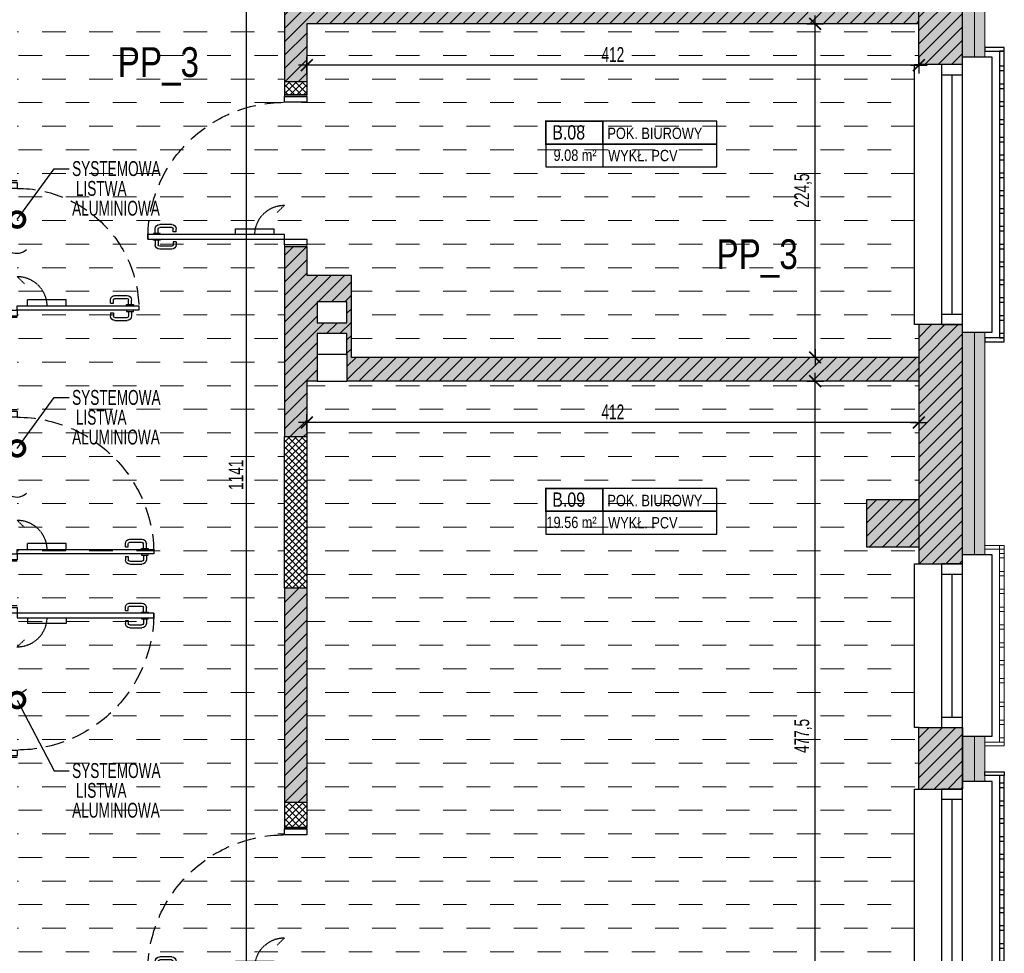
# Model space of a CAD drawing. Header units: millimetres. Extents: x 99331 to 130831, y -7610 to 25890.
# Tile 73 of 101: x 127709 to 128371, y 11987 to 12616. Entities that reach past the tile are written whole.
import ezdxf
from ezdxf import colors
from ezdxf.entities.mleader import LeaderData, LeaderLine
from ezdxf.enums import TextEntityAlignment as Align
from ezdxf.math import Vec2, Vec3

# ---------------------------------------------------------------- set-up
doc = ezdxf.new("R2010")
doc.units = ezdxf.units.MM
doc.linetypes.add('DASHED', pattern=[0.75, 0.5, -0.25])
doc.layers.get('DEFPOINTS').update_dxf_attribs({"lineweight": 9})
for name, color, linetype in [('_HSA_HATCH_WYPEŁNIENIA_PRZEGRÓD', 205, 'Continuous'), ('_HSA_OPIS', 43, 'Continuous'), ('_HSA_STOLARKA_WEWNĘTRZNA', 132, 'Continuous'), ('_HSA_STOLARKA_ZEWNĘTRZNA', 132, 'Continuous'), ('_HSA_WIDOKOWE', 1, 'Continuous'), ('_HSA_WIDOKOWE_CIENKIE', 8, 'Continuous'), ('_HSA_WYM_50', 141, 'Continuous'), ('_HSA_ŚCIANY_DZIAŁOWE', 6, 'Continuous'), ('_HSA_ŚCIANY_KONSTRUKCYJNE', 3, 'Continuous'), ('_HSA_ŚCIANY_MUROWANE', 4, 'Continuous')]:
    doc.layers.add(name, color=color, linetype=linetype)
for name, color, linetype, lineweight in [('_HSA_IZOLACJA_TERMICZNA', 2, 'Continuous', 5), ('_HSA_POSADZKI', 145, 'Continuous', 5), ('_HSA_POSADZKI_OPIS', 43, 'Continuous', 5), ('A- stolarka', 221, 'Continuous', 20), ('A_CIENKIE', 252, 'Continuous', 18)]:
    doc.layers.add(name, color=color, linetype=linetype, lineweight=lineweight)
doc.styles.add('Arial', font='Arial.ttf')
doc.styles.add('ARIAL_100', font='Arial.ttf', dxfattribs={"width": 0.8, "height": 20})
doc.styles.add('ARIAL_50', font='Arial Narrow.ttf', dxfattribs={"width": 0.8, "height": 10})
doc.linetypes.add('BATTING', pattern='A,0.00254,-2.54,[134,ltypeshp.shx,S=2.54,R=0,X=-2.54,Y=0],-5.08,[134,ltypeshp.shx,S=2.54,R=180,X=2.54,Y=0],-2.54', length=10.16254)
doc.dimstyles.new('WYM_WEWN_50', dxfattribs={"dimscale": 0.7, "dimtxt": 10, "dimasz": 2, "dimexe": 10, "dimexo": 0, "dimgap": 3, "dimtad": 1, "dimdec": 1, "dimrnd": 1e-05, "dimtxsty": 'ARIAL_50', "dimblk": 'Wym-03', "dimcen": 0, "dimdle": 10, "dimse1": 1, "dimse2": 1, "dimclrt": 256, "dimazin": 2, "dimtfac": 1, "dimtdec": 1, "dimtix": 1, "dimtmove": 2, "dimatfit": 0, "dimfxl": 1, "dimtolj": 1, "dimtzin": 0, "dimarcsym": 0})
pattern_1 = [(45, (40000, -8500), (-4.49012806, 4.49012806), [])]

# ---------------------------------------------------------------- blocks, each defined once
blk = doc.blocks.new('*U7')
blk.add_line((1, 0.4), (1, -0.4))
at = {"const_width": 0.03}
blk.add_lwpolyline([(0, 0), (1, 0), (1, 0.4), (0, 0.4)], close=True, dxfattribs=at)
for points in [[(1, 0), (3, 0), (3, 0.4), (1, 0.4)], [(0, -0.4), (3, -0.4), (3, 0), (0, 0)]]:
    blk.add_lwpolyline(points, close=True)
at = {"style": 'Arial', "width": 0.8}
blk.add_attdef('NR', text='', height=0.25, dxfattribs=at).set_placement((0.4, 0.08), align=Align.CENTER)
for tag, p in [('NAZWA', (1.079, 0.089)), ('0000', (0.03, -0.291)), ('WYK', (1.092, -0.301))]:
    blk.add_attdef(tag, p, '', height=0.2, dxfattribs=at)
blk = doc.blocks.new('*U46')
at = {"linetype": 'ByBlock', "ltscale": 10}
for p, q in [((0, 14), (175, 14)), ((0, 0), (0, 14)), ((7, 0), (7, 14)), ((168, 14), (168, 0)), ((175, 14), (175, 0)), ((7, 7), (168, 7)), ((0, 0), (175, 0))]:
    blk.add_line(p, q, dxfattribs=at)
blk = doc.blocks.new('*U47')
at = {"linetype": 'ByBlock', "ltscale": 10}
for p, q in [((0, 14), (110, 14)), ((0, 0), (0, 14)), ((7, 0), (7, 14)), ((103, 14), (103, 0)), ((110, 14), (110, 0)), ((7, 7), (103, 7)), ((0, 0), (110, 0))]:
    blk.add_line(p, q, dxfattribs=at)
blk = doc.blocks.new('A$Ccbc24da0')
at = {"layer": 'A_CIENKIE', "color": 0}
for points in [[(-5, 3.84), (8.11, 3.84), (8.11, 6.32), (-5, 6.32)], [(4.9, -1.99), (8.11, -1.99), (8.11, 0.93), (4.9, 0.93)], [(4.9, -13.99), (8.11, -13.99), (8.11, -11.07), (4.9, -11.07)], [(4.9, -25.99), (8.11, -25.99), (8.11, -23.07), (4.9, -23.07)], [(4.9, -37.99), (8.11, -37.99), (8.11, -35.07), (4.9, -35.07)], [(4.9, -49.99), (8.11, -49.99), (8.11, -47.07), (4.9, -47.07)], [(4.9, -61.99), (8.11, -61.99), (8.11, -59.07), (4.9, -59.07)], [(4.9, -73.99), (8.11, -73.99), (8.11, -71.07), (4.9, -71.07)], [(4.9, -85.99), (8.11, -85.99), (8.11, -83.07), (4.9, -83.07)], [(4.9, -101.99), (8.11, -101.99), (8.11, -99.07), (4.9, -99.07)], [(4.9, -113.99), (8.11, -113.99), (8.11, -111.07), (4.9, -111.07)], [(4.9, -125.99), (8.11, -125.99), (8.11, -123.07), (4.9, -123.07)], [(-5, -128.47), (8.11, -128.47), (8.11, -125.99), (-5, -125.99)]]:
    blk.add_lwpolyline(points, close=True, dxfattribs=at)
blk.add_lwpolyline([(4.9, 6.32), (4.9, -125.99), (8.11, -125.99), (8.11, 6.32)], dxfattribs=at)
blk = doc.blocks.new('kr')
for points in [[(7192.02, 8737), (7205.13, 8737), (7205.13, 8739.48), (7192.02, 8739.48)], [(7205.13, 8737), (7201.92, 8737), (7201.92, 8544.02), (7205.13, 8544.02)], [(7201.92, 8724.02), (7205.13, 8724.02), (7205.13, 8726.94), (7201.92, 8726.94)], [(7201.92, 8712.02), (7205.13, 8712.02), (7205.13, 8714.94), (7201.92, 8714.94)], [(7201.92, 8700.02), (7205.13, 8700.02), (7205.13, 8702.94), (7201.92, 8702.94)], [(7201.92, 8688.02), (7205.13, 8688.02), (7205.13, 8690.94), (7201.92, 8690.94)], [(7201.92, 8676.02), (7205.13, 8676.02), (7205.13, 8678.94), (7201.92, 8678.94)], [(7201.92, 8664.02), (7205.13, 8664.02), (7205.13, 8666.94), (7201.92, 8666.94)], [(7201.92, 8652.02), (7205.13, 8652.02), (7205.13, 8654.94), (7201.92, 8654.94)], [(7201.92, 8640.02), (7205.13, 8640.02), (7205.13, 8642.94), (7201.92, 8642.94)], [(7201.92, 8628.02), (7205.13, 8628.02), (7205.13, 8630.94), (7201.92, 8630.94)], [(7201.92, 8616.02), (7205.13, 8616.02), (7205.13, 8618.94), (7201.92, 8618.94)], [(7201.92, 8604.02), (7205.13, 8604.02), (7205.13, 8606.94), (7201.92, 8606.94)], [(7201.92, 8592.02), (7205.13, 8592.02), (7205.13, 8594.94), (7201.92, 8594.94)], [(7201.92, 8580.02), (7205.13, 8580.02), (7205.13, 8582.94), (7201.92, 8582.94)], [(7201.92, 8568.02), (7205.13, 8568.02), (7205.13, 8570.94), (7201.92, 8570.94)], [(7201.92, 8556.02), (7205.13, 8556.02), (7205.13, 8558.94), (7201.92, 8558.94)], [(7192.02, 8541.54), (7205.13, 8541.54), (7205.13, 8544.02), (7192.02, 8544.02)], [(7201.92, 8544.02), (7205.13, 8544.02), (7205.13, 8546.94), (7201.92, 8546.94)]]:
    blk.add_lwpolyline(points, close=True)
blk = doc.blocks.new('A$Cbb3937aa')
for points in [[(0, 197.94), (13.11, 197.94), (13.11, 195.46), (0, 195.46)], [(13.11, 195.46), (9.9, 195.46), (9.9, 2.48), (13.11, 2.48)], [(9.9, 187.44), (13.11, 187.44), (13.11, 190.37), (9.9, 190.37)], [(9.9, 175.44), (13.11, 175.44), (13.11, 178.37), (9.9, 178.37)], [(9.9, 163.44), (13.11, 163.44), (13.11, 166.37), (9.9, 166.37)], [(9.9, 151.44), (13.11, 151.44), (13.11, 154.37), (9.9, 154.37)], [(9.9, 139.44), (13.11, 139.44), (13.11, 142.37), (9.9, 142.37)], [(9.9, 127.44), (13.11, 127.44), (13.11, 130.37), (9.9, 130.37)], [(9.9, 115.44), (13.11, 115.44), (13.11, 118.37), (9.9, 118.37)], [(9.9, 103.44), (13.11, 103.44), (13.11, 106.37), (9.9, 106.37)], [(9.9, 91.44), (13.11, 91.44), (13.11, 94.37), (9.9, 94.37)], [(9.9, 79.44), (13.11, 79.44), (13.11, 82.37), (9.9, 82.37)], [(9.9, 67.44), (13.11, 67.44), (13.11, 70.37), (9.9, 70.37)], [(9.9, 55.44), (13.11, 55.44), (13.11, 58.37), (9.9, 58.37)], [(9.9, 43.44), (13.11, 43.44), (13.11, 46.37), (9.9, 46.37)], [(9.9, 31.44), (13.11, 31.44), (13.11, 34.37), (9.9, 34.37)], [(9.9, 19.44), (13.11, 19.44), (13.11, 22.37), (9.9, 22.37)], [(9.9, 7.44), (13.11, 7.44), (13.11, 10.37), (9.9, 10.37)], [(0, 0), (13.11, 0), (13.11, 2.48), (0, 2.48)]]:
    blk.add_lwpolyline(points, close=True)
blk = doc.blocks.new('*U52')
for p, q in [((93.275, 87), (90.175, 87)), ((93.275, 88.25), (94.075, 88.25)), ((93.275, 83.75), (93.275, 88.25)), ((97.8, 88.25), (97, 88.25)), ((97.8, 83.75), (97.8, 88.25)), ((97.8, 87), (100.9, 87)), ((87.175, 75.86), (87.175, 84)), ((89.175, 75.86), (89.175, 84)), ((93.275, 85), (90.175, 85)), ((94.075, 83.75), (93.275, 83.75)), ((97, 83.75), (97.8, 83.75)), ((97.8, 85), (100.9, 85)), ((101.9, 75.86), (101.9, 84)), ((103.9, 75.86), (103.9, 84)), ((92.275, 74.86), (90.175, 74.86)), ((92.275, 72.86), (92.275, 74.86)), ((98.8, 72.86), (98.8, 74.86)), ((98.8, 74.86), (100.9, 74.86)), ((92.275, 72.86), (90.175, 72.86)), ((98.8, 72.86), (100.9, 72.86)), ((90.075, 33), (90.075, 7)), ((94.075, 33), (90.075, 33)), ((94.075, 7), (90.075, 7))]:
    blk.add_line(p, q)
at = {"linetype": 'DASHED'}
blk.add_line((74.275, 0), (79.225, 4.95), dxfattribs=at)
for points in [[(97, 0), (94.075, 0), (94.075, 92), (97, 92)], [(1, 0), (1, -15), (5, -15), (5, 0)], [(97, 0), (97, -15), (101, -15), (101, 0)]]:
    blk.add_lwpolyline(points, close=True)
for points in [[(0, 0), (0, -15)], [(102, 0), (102, -15)]]:
    blk.add_lwpolyline(points)
at = {"linetype": 'DASHED', "ltscale": 25}
blk.add_arc((97, 0), 92, 90, 180, dxfattribs=at)
for centre, radius, start, end in [((90.175, 84), 3, 90, 180), ((100.9, 84), 3, 0, 90), ((90.175, 84), 1, 90, 180), ((100.9, 84), 1, 0, 90), ((90.175, 75.86), 3, 180, 270), ((90.175, 75.86), 1, 180, 270), ((100.9, 75.86), 3, 270, 0), ((100.9, 75.86), 1, 270, 0)]:
    blk.add_arc(centre, radius, start, end)
at = {"linetype": 'DASHED', "ltscale": 0.5}
blk.add_arc((94.275, 0), 20, 90, 180, dxfattribs=at)
blk = doc.blocks.new('*U54')
for p, q in [((4.2, 87), (1.1, 87)), ((4.2, 88.25), (5, 88.25)), ((4.2, 83.75), (4.2, 88.25)), ((8.73, 88.25), (7.93, 88.25)), ((8.73, 83.75), (8.73, 88.25)), ((8.73, 87), (11.83, 87)), ((-1.9, 75.86), (-1.9, 84)), ((0.1, 75.86), (0.1, 84)), ((4.2, 85), (1.1, 85)), ((5, 83.75), (4.2, 83.75)), ((7.93, 83.75), (8.73, 83.75)), ((8.73, 85), (11.83, 85)), ((12.83, 75.86), (12.83, 84)), ((14.83, 75.86), (14.83, 84)), ((3.2, 74.86), (1.1, 74.86)), ((3.2, 72.86), (3.2, 74.86)), ((9.73, 72.86), (9.73, 74.86)), ((9.73, 74.86), (11.83, 74.86)), ((3.2, 72.86), (1.1, 72.86)), ((9.73, 72.86), (11.83, 72.86)), ((7.93, 33), (11.93, 33)), ((11.93, 33), (11.93, 7)), ((7.93, 7), (11.93, 7)), ((24, -4), (66, -4)), ((24, -6), (66, -6)), ((43.73, -10.98), (42.87, -16.41)), ((48.23, -15.17), (42.87, -16.41))]:
    blk.add_line(p, q)
at = {"linetype": 'DASHED'}
blk.add_line((27.73, 0), (22.78, 4.95), dxfattribs=at)
for points in [[(5, 0), (7.93, 0), (7.93, 92), (5, 92)], [(1, 0), (1, -15), (5, -15), (5, 0)], [(97, 0), (97, -15), (101, -15), (101, 0)]]:
    blk.add_lwpolyline(points, close=True)
for points in [[(0, 0), (0, -15)], [(102, 0), (102, -15)]]:
    blk.add_lwpolyline(points)
for centre, radius, start, end in [((1.1, 84), 3, 90, 180), ((11.83, 84), 3, 0, 90), ((1.1, 84), 1, 90, 180), ((11.83, 84), 1, 0, 90), ((1.1, 75.86), 3, 180, 270), ((1.1, 75.86), 1, 180, 270), ((11.83, 75.86), 3, 270, 0), ((11.83, 75.86), 1, 270, 0), ((52.84, -0.26), 9.79, 137.04781, 202.45598), ((35.7, -9.74), 9.79, 317.04781, 22.45598)]:
    blk.add_arc(centre, radius, start, end)
at = {"linetype": 'DASHED', "ltscale": 25}
blk.add_arc((5, 0), 92, 0, 90, dxfattribs=at)
at = {"linetype": 'DASHED', "ltscale": 0.5}
blk.add_arc((7.73, 0), 20, 0, 90, dxfattribs=at)
at = {"layer": 'DEFPOINTS'}
for p, q in [((50.43, -4.32), (51.57, -4.32)), ((51, -3.75), (51, -4.89))]:
    blk.add_line(p, q, dxfattribs=at)
blk = doc.blocks.new('*U50')
for p, q in [((-1.9, 65.86), (-1.9, 74)), ((0.1, 65.86), (0.1, 74)), ((4.2, 77), (1.1, 77)), ((4.2, 75), (1.1, 75)), ((4.2, 78.25), (5, 78.25)), ((4.2, 73.75), (4.2, 78.25)), ((5, 73.75), (4.2, 73.75)), ((8.73, 78.25), (7.93, 78.25)), ((7.93, 73.75), (8.73, 73.75)), ((8.73, 73.75), (8.73, 78.25)), ((8.73, 77), (11.83, 77)), ((8.73, 75), (11.83, 75)), ((12.83, 65.86), (12.83, 74)), ((14.83, 65.86), (14.83, 74)), ((3.2, 64.86), (1.1, 64.86)), ((3.2, 62.86), (1.1, 62.86)), ((3.2, 62.86), (3.2, 64.86)), ((9.73, 62.86), (9.73, 64.86)), ((9.73, 64.86), (11.83, 64.86)), ((9.73, 62.86), (11.83, 62.86)), ((7.93, 33), (11.93, 33)), ((11.93, 33), (11.93, 7)), ((7.93, 7), (11.93, 7)), ((24, -4), (66, -4)), ((24, -6), (66, -6)), ((43.73, -10.98), (42.87, -16.41)), ((48.23, -15.17), (42.87, -16.41))]:
    blk.add_line(p, q)
at = {"linetype": 'DASHED'}
blk.add_line((27.73, 0), (22.78, 4.95), dxfattribs=at)
for points in [[(5, 0), (7.93, 0), (7.93, 82), (5, 82)], [(1, 0), (1, -15), (5, -15), (5, 0)], [(87, 0), (87, -15), (91, -15), (91, 0)]]:
    blk.add_lwpolyline(points, close=True)
for points in [[(0, 0), (0, -15)], [(92, 0), (92, -15)]]:
    blk.add_lwpolyline(points)
at = {"linetype": 'DASHED', "ltscale": 25}
blk.add_arc((5, 0), 82, 0, 90, dxfattribs=at)
for centre, radius, start, end in [((1.1, 74), 3, 90, 180), ((1.1, 74), 1, 90, 180), ((11.83, 74), 3, 0, 90), ((11.83, 74), 1, 0, 90), ((1.1, 65.86), 3, 180, 270), ((1.1, 65.86), 1, 180, 270), ((11.83, 65.86), 3, 270, 0), ((11.83, 65.86), 1, 270, 0), ((52.84, -0.26), 9.79, 137.04781, 202.45598), ((35.7, -9.74), 9.79, 317.04781, 22.45598)]:
    blk.add_arc(centre, radius, start, end)
at = {"linetype": 'DASHED', "ltscale": 0.5}
blk.add_arc((7.73, 0), 20, 0, 90, dxfattribs=at)
at = {"layer": 'DEFPOINTS'}
for p, q in [((45.49, -4.89), (46.51, -4.89)), ((46, -4.38), (46, -5.4))]:
    blk.add_line(p, q, dxfattribs=at)
blk = doc.blocks.new('*U53')
for p, q in [((93.27, 87), (90.17, 87)), ((93.27, 88.25), (94.07, 88.25)), ((93.27, 83.75), (93.27, 88.25)), ((97.8, 88.25), (97, 88.25)), ((97.8, 83.75), (97.8, 88.25)), ((97.8, 87), (100.9, 87)), ((87.17, 75.86), (87.17, 84)), ((89.17, 75.86), (89.17, 84)), ((93.27, 85), (90.17, 85)), ((94.07, 83.75), (93.27, 83.75)), ((97, 83.75), (97.8, 83.75)), ((97.8, 85), (100.9, 85)), ((101.9, 75.86), (101.9, 84)), ((103.9, 75.86), (103.9, 84)), ((92.27, 74.86), (90.17, 74.86)), ((92.27, 72.86), (92.27, 74.86)), ((98.8, 72.86), (98.8, 74.86)), ((98.8, 74.86), (100.9, 74.86)), ((92.27, 72.86), (90.17, 72.86)), ((98.8, 72.86), (100.9, 72.86)), ((90.07, 33), (90.07, 7)), ((94.07, 33), (90.07, 33)), ((94.07, 7), (90.07, 7)), ((24, -4), (66, -4)), ((24, -6), (66, -6)), ((43.73, -10.98), (42.87, -16.41)), ((48.23, -15.17), (42.87, -16.41))]:
    blk.add_line(p, q)
at = {"linetype": 'DASHED'}
blk.add_line((74.27, 0), (79.22, 4.95), dxfattribs=at)
for points in [[(97, 0), (94.07, 0), (94.07, 92), (97, 92)], [(1, 0), (1, -15), (5, -15), (5, 0)], [(97, 0), (97, -15), (101, -15), (101, 0)]]:
    blk.add_lwpolyline(points, close=True)
for points in [[(0, 0), (0, -15)], [(102, 0), (102, -15)]]:
    blk.add_lwpolyline(points)
at = {"linetype": 'DASHED', "ltscale": 25}
blk.add_arc((97, 0), 92, 90, 180, dxfattribs=at)
for centre, radius, start, end in [((90.17, 84), 3, 90, 180), ((100.9, 84), 3, 0, 90), ((90.17, 84), 1, 90, 180), ((100.9, 84), 1, 0, 90), ((90.17, 75.86), 3, 180, 270), ((90.17, 75.86), 1, 180, 270), ((100.9, 75.86), 3, 270, 0), ((100.9, 75.86), 1, 270, 0), ((52.84, -0.26), 9.79, 137.04781, 202.45598), ((35.7, -9.74), 9.79, 317.04781, 22.45598)]:
    blk.add_arc(centre, radius, start, end)
at = {"linetype": 'DASHED', "ltscale": 0.5}
blk.add_arc((94.27, 0), 20, 90, 180, dxfattribs=at)
at = {"layer": 'DEFPOINTS'}
for p, q in [((50.43, -4.32), (51.57, -4.32)), ((51, -3.75), (51, -4.89))]:
    blk.add_line(p, q, dxfattribs=at)
blk = doc.blocks.new('_DotSmall')
at = {"color": 0, "linetype": 'ByBlock', "const_width": 0.5}
blk.add_lwpolyline([(-0.0625, 0, 1), (0.0625, 0, 1)], format="xyb", close=True, dxfattribs=at)
blk = doc.blocks.new('Wym-03')
for p, q in [((-4, 0), (4, 0)), ((0, 4), (0, -4))]:
    blk.add_line(p, q)
blk.add_lwpolyline([(-2.83, -2.83, 0.8, 0.8, 0), (2.83, 2.83, 0.05, 0.05, 0)], format="xyseb")
blk = doc.blocks.new('*D257')
at = {"layer": '_HSA_WYM_50', "color": 0, "lineweight": -2, "transparency": 16777216}
blk.add_line((128243.97, 11896.28), (128243.97, 12370.98), dxfattribs=at)
at = {"layer": 'DEFPOINTS', "color": 0, "transparency": 16777216}
for p in [(128243.97, 12372.38), (128313.81, 12372.38), (128313.81, 11894.88)]:
    blk.add_point(p, dxfattribs=at)
at = {"layer": '_HSA_WYM_50', "color": 0, "lineweight": -2, "transparency": 16777216, "xscale": 1.4, "yscale": 1.4, "zscale": 1.4}
for p, rotation in [((128243.97, 12372.38), 90), ((128243.97, 11894.88), 270)]:
    blk.add_blockref('Wym-03', p, dxfattribs=dict(at, rotation=rotation))
at = {"layer": '_HSA_WYM_50', "transparency": 16777216, "insert": (128235.88, 12133.63), "char_height": 10, "attachment_point": 5, "rotation": 90, "style": 'ARIAL_50'}
blk.add_mtext('\\A1;477,5', dxfattribs=at)
blk = doc.blocks.new('*D258')
at = {"layer": '_HSA_WYM_50', "color": 0, "lineweight": -2, "transparency": 16777216}
blk.add_line((128243.97, 12389.78), (128243.97, 12611.48), dxfattribs=at)
at = {"layer": 'DEFPOINTS', "color": 0, "transparency": 16777216}
for p in [(128243.97, 12612.88), (128313.81, 12612.88), (128313.81, 12388.38)]:
    blk.add_point(p, dxfattribs=at)
at = {"layer": '_HSA_WYM_50', "color": 0, "lineweight": -2, "transparency": 16777216, "xscale": 1.4, "yscale": 1.4, "zscale": 1.4}
for p, rotation in [((128243.97, 12612.88), 90), ((128243.97, 12388.38), 270)]:
    blk.add_blockref('Wym-03', p, dxfattribs=dict(at, rotation=rotation))
at = {"layer": '_HSA_WYM_50', "transparency": 16777216, "insert": (128235.86, 12500.63), "char_height": 10, "attachment_point": 5, "rotation": 90, "style": 'ARIAL_50'}
blk.add_mtext('\\A1;224,5', dxfattribs=at)
blk = doc.blocks.new('*D263')
at = {"layer": '_HSA_WYM_50', "color": 0, "lineweight": -2, "transparency": 16777216}
blk.add_line((128312.41, 12585.06), (127903.21, 12585.06), dxfattribs=at)
at = {"layer": 'DEFPOINTS', "color": 0, "transparency": 16777216}
for p in [(127901.81, 12603.53), (128313.81, 12603.53), (127901.81, 12585.06)]:
    blk.add_point(p, dxfattribs=at)
at = {"layer": '_HSA_WYM_50', "color": 0, "lineweight": -2, "transparency": 16777216, "xscale": 1.4, "yscale": 1.4, "zscale": 1.4, "rotation": 180.0000000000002}
blk.add_blockref('Wym-03', (127901.81, 12585.06), dxfattribs=at)
at = {"layer": '_HSA_WYM_50', "color": 0, "lineweight": -2, "transparency": 16777216, "xscale": 1.4, "yscale": 1.4, "zscale": 1.4}
blk.add_blockref('Wym-03', (128313.81, 12585.06), dxfattribs=at)
at = {"layer": '_HSA_WYM_50', "transparency": 16777216, "insert": (128107.81, 12592.18), "char_height": 10, "attachment_point": 5, "style": 'ARIAL_50'}
blk.add_mtext('\\A1;412', dxfattribs=at)
blk = doc.blocks.new('*D264')
at = {"layer": '_HSA_WYM_50', "color": 0, "lineweight": -2, "transparency": 16777216}
blk.add_line((128312.41, 12344.56), (127903.21, 12344.56), dxfattribs=at)
at = {"layer": 'DEFPOINTS', "color": 0, "transparency": 16777216}
for p in [(127901.81, 12363.03), (128313.81, 12363.03), (127901.81, 12344.56)]:
    blk.add_point(p, dxfattribs=at)
at = {"layer": '_HSA_WYM_50', "color": 0, "lineweight": -2, "transparency": 16777216, "xscale": 1.4, "yscale": 1.4, "zscale": 1.4, "rotation": 180.0000000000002}
blk.add_blockref('Wym-03', (127901.81, 12344.56), dxfattribs=at)
at = {"layer": '_HSA_WYM_50', "color": 0, "lineweight": -2, "transparency": 16777216, "xscale": 1.4, "yscale": 1.4, "zscale": 1.4}
blk.add_blockref('Wym-03', (128313.81, 12344.56), dxfattribs=at)
at = {"layer": '_HSA_WYM_50', "transparency": 16777216, "insert": (128107.81, 12351.68), "char_height": 10, "attachment_point": 5, "style": 'ARIAL_50'}
blk.add_mtext('\\A1;412', dxfattribs=at)
blk = doc.blocks.new('*D268')
at = {"layer": '_HSA_WYM_50', "color": 0, "lineweight": -2, "transparency": 16777216}
blk.add_line((127861.23, 11740.28), (127861.23, 12878.48), dxfattribs=at)
at = {"layer": 'DEFPOINTS', "color": 0, "transparency": 16777216}
for p in [(127861.23, 12879.88), (127886.81, 12879.88), (127886.81, 11738.88)]:
    blk.add_point(p, dxfattribs=at)
at = {"layer": '_HSA_WYM_50', "color": 0, "lineweight": -2, "transparency": 16777216, "xscale": 1.4, "yscale": 1.4, "zscale": 1.4}
for p, rotation in [((127861.23, 12879.88), 90), ((127861.23, 11738.88), 270)]:
    blk.add_blockref('Wym-03', p, dxfattribs=dict(at, rotation=rotation))
at = {"layer": '_HSA_WYM_50', "transparency": 16777216, "insert": (127854.11, 12309.38), "char_height": 10, "attachment_point": 5, "rotation": 90, "style": 'ARIAL_50'}
blk.add_mtext('\\A1;1141', dxfattribs=at)

msp = doc.modelspace()

# ---------------------------------------------------------------- hatches: boundary and pattern name
at = {"layer": '_HSA_HATCH_WYPEŁNIENIA_PRZEGRÓD'}
h = msp.add_hatch(dxfattribs=at)
h.set_pattern_fill('ANSI31', color=256, scale=2, style=0)
h.set_pattern_definition([(45, (56000, -8500), (-4.49012806, 4.49012806), [])])
h.paths.add_polyline_path([(128343.19, 12944.24), (128313.81, 12944.24), (128313.81, 12835.52), (128343.19, 12835.52)])
h.paths.add_polyline_path([(128313.81, 12906.25), (128263.81, 12906.25), (128263.81, 12870.53), (128313.81, 12870.53)])
h.paths.add_polyline_path([(128343.19, 12660.52), (128313.81, 12660.52), (128313.81, 12585.42), (128343.19, 12585.42)])
h.paths.add_polyline_path([(128343.19, 12410.42), (128313.81, 12410.42), (128313.81, 12249.35), (128343.19, 12249.35)])
h.paths.add_polyline_path([(128313.81, 12292.64), (128278.81, 12292.64), (128278.81, 12260.64), (128313.81, 12260.64)])
h.paths.add_polyline_path([(128343.19, 12139.35), (128313.81, 12139.35), (128313.81, 12097.92), (128343.19, 12097.92)])
h.paths.add_polyline_path([(128343.19, 11922.92), (128313.81, 11922.92), (128313.81, 11880.8), (128343.19, 11880.8)])
h.paths.add_polyline_path([(128313.81, 11705.8), (128278.81, 11705.8), (128278.81, 11672.8), (128313.81, 11672.8)])
h.paths.add_polyline_path([(120845.6, 16516.02), (125067.47, 16516.02), (125067.47, 17339.79), (120845.6, 17339.79)], flags=9)
h.paths.add_polyline_path([(126952.22, 11905.4), (127041.05, 11905.4), (127041.05, 11933.52), (126952.22, 11933.52)], flags=9)
h.paths.add_polyline_path([(128343.19, 13201.88), (128313.81, 13201.88), (128313.81, 13119.24), (128343.19, 13119.24)])
at = {"layer": '_HSA_HATCH_WYPEŁNIENIA_PRZEGRÓD', "true_color": 0x969696}
h = msp.add_hatch(color=252, dxfattribs=at)
h.paths.add_polyline_path([(128278.81, 11705.8), (128278.81, 11672.8), (128313.81, 11672.8), (128313.81, 11705.8)])
h.paths.add_polyline_path([(128313.81, 11922.92), (128313.81, 11880.8), (128343.19, 11880.8), (128343.19, 11885.8), (128358.19, 11885.8), (128358.19, 11917.92), (128343.19, 11917.92), (128343.19, 11922.92)])
h.paths.add_polyline_path([(128313.81, 12139.35), (128313.81, 12097.92), (128343.19, 12097.92), (128343.19, 12102.92), (128358.19, 12102.92), (128358.19, 12133.42), (128343.19, 12133.42), (128343.19, 12139.35)])
h.paths.add_polyline_path([(128313.81, 12410.42), (128313.81, 12292.64), (128278.81, 12292.64), (128278.81, 12260.64), (128313.81, 12260.64), (128313.81, 12249.35), (128343.19, 12249.35), (128343.19, 12255.42), (128358.19, 12255.42), (128358.19, 12405.42), (128343.19, 12405.42), (128343.19, 12410.42)])
h.paths.add_polyline_path([(128313.81, 12660.52), (128313.81, 12585.42), (128343.19, 12585.42), (128343.19, 12590.42), (128358.19, 12590.42), (128358.19, 12655.52), (128343.19, 12655.52), (128343.19, 12660.52)])
h.paths.add_polyline_path([(128313.81, 12944.24), (128313.81, 12906.25), (128263.81, 12906.25), (128263.81, 12870.53), (128313.81, 12870.53), (128313.81, 12835.52), (128343.19, 12835.52), (128343.19, 12840.52), (128358.19, 12840.52), (128358.19, 12939.24), (128343.19, 12939.24), (128343.19, 12944.24)])
h.paths.add_polyline_path([(128313.81, 13119.24), (128343.19, 13119.24), (128343.19, 13124.24), (128358.19, 13124.24), (128358.19, 13201.88), (128313.81, 13201.88)])
h = msp.add_hatch(color=252, dxfattribs=at)
h.paths.add_polyline_path([(127908.74, 12858.65), (127928.74, 12858.65), (127928.74, 12844.65), (127908.74, 12844.65)], flags=16)
h.paths.add_polyline_path([(127908.74, 12816.2), (127928.74, 12816.2), (127928.74, 12802.2), (127908.74, 12802.2)], flags=16)
h.paths.add_polyline_path([(128313.81, 12627.88), (127901.81, 12627.88), (127901.81, 12695.11), (127886.81, 12695.11), (127886.81, 12574.05), (127901.81, 12574.05), (127901.81, 12612.88), (128313.81, 12612.88)])
h.paths.add_polyline_path([(127908.74, 12411.72), (127908.74, 12425.72), (127928.74, 12425.72), (127928.74, 12411.72)], flags=16)
h.paths.add_polyline_path([(127905.74, 11912), (127925.74, 11912), (127925.74, 11898), (127925.74, 11880.88), (128313.81, 11880.88), (128313.81, 11894.88), (127928.84, 11894.88), (127928.84, 11955.93), (127901.81, 11955.93), (127901.81, 11970.05), (127886.81, 11970.05), (127886.81, 11862.05), (127901.81, 11862.05), (127901.81, 11880.88), (127905.74, 11880.88), (127905.74, 11898)])
h.paths.add_polyline_path([(127905.74, 11919.22), (127905.74, 11933.22), (127925.74, 11933.22), (127925.74, 11919.22)], flags=16)
h.paths.add_polyline_path([(127706.81, 11539.88), (127706.81, 11524.88)])
h.paths.add_polyline_path([(127886.81, 12335.05), (127901.81, 12335.05), (127901.81, 12372.38), (127908.74, 12372.38), (127908.74, 12390.5), (127908.74, 12404.5), (127928.74, 12404.5), (127928.74, 12390.5), (127928.74, 12372.38), (128313.81, 12372.38), (128313.81, 12388.38), (127931.84, 12388.38), (127931.84, 12443.43), (127901.81, 12443.43), (127901.81, 12463.05), (127886.81, 12463.05)])
h.paths.add_polyline_path([(127853.81, 12894.88), (127853.81, 12879.88), (127886.81, 12879.88), (127886.81, 12837.42), (127908.74, 12837.42), (127928.74, 12837.42), (127928.74, 12823.42), (127908.74, 12823.42), (127886.81, 12823.42), (127886.81, 12797.11), (127934.49, 12797.11), (127934.49, 12879.88), (128263.81, 12879.88), (128263.81, 12894.88), (127928.74, 12894.88), (127928.74, 12879.88), (127928.74, 12865.88), (127908.74, 12865.88), (127908.74, 12879.88), (127908.74, 12894.88)])
h.paths.add_polyline_path([(127751.81, 12879.88), (127751.81, 12894.88), (127706.81, 12894.88), (127706.81, 12968.86), (127691.81, 12968.86), (127691.81, 12811.14), (127706.81, 12811.14), (127706.81, 12879.88)])
h.paths.add_polyline_path([(127901.81, 11624.42), (127901.81, 11738.88), (127886.81, 11738.88), (127886.81, 11624.42)])
h.paths.add_polyline_path([(127901.81, 12089.05), (127901.81, 12233.05), (127886.81, 12233.05), (127886.81, 12089.05)])
h.paths.add_polyline_path([(127886.81, 11411.42), (127926.81, 11411.42), (127926.81, 11435.95), (127916.48, 11435.95), (127896.48, 11435.95), (127896.48, 11449.95), (127916.48, 11449.95), (127926.81, 11449.95), (127926.81, 11475.26), (127907.81, 11475.26), (127907.81, 11539.88), (127886.81, 11539.88), (127886.92, 11524.88), (127886.81, 11524.88), (127886.81, 11469.6), (127896.48, 11469.6), (127916.48, 11469.6), (127916.48, 11455.6), (127896.48, 11455.6), (127886.81, 11455.6), (127886.81, 11428.37), (127896.48, 11428.37), (127916.48, 11428.37), (127916.48, 11414.37), (127896.48, 11414.37), (127886.81, 11414.37)])
h.paths.add_polyline_path([(128023.81, 11391.42), (128059.54, 11391.42), (128059.54, 11396.42), (128313.81, 11396.42), (128313.81, 11391.42), (128358.19, 11391.42), (128358.19, 11431.42), (128343.19, 11431.42), (128343.19, 11436.42), (128313.81, 11436.42), (128313.81, 11411.42), (128023.81, 11411.42)])
h.paths.add_polyline_path([(128030.4, 11391.42), (128050.4, 11391.42), (128050.4, 11392.85), (128030.4, 11392.85)], flags=17)
h.paths.add_polyline_path([(127907.81, 11391.42), (127919.81, 11391.42), (127919.81, 11396.42), (127907.81, 11396.42)])
h.paths.add_polyline_path([(127789.81, 11391.42), (127801.81, 11391.42), (127801.81, 11396.42), (127789.81, 11396.42)])
at = {"layer": '_HSA_HATCH_WYPEŁNIENIA_PRZEGRÓD'}
h = msp.add_hatch(dxfattribs=at)
h.set_pattern_fill('ANSI31', color=256, scale=2, style=0)
h.set_pattern_definition(pattern_1)
h.paths.add_polyline_path([(127886.81, 12574.05), (127901.81, 12574.05), (127901.81, 12612.88), (128313.81, 12612.88), (128313.81, 12627.88), (127901.81, 12627.88), (127901.81, 12695.11), (127886.81, 12695.11)])
h = msp.add_hatch(dxfattribs=at)
h.set_pattern_fill('ANSI37', color=256, angle=180)
h.set_pattern_definition([(225, (215788.6223, 32787.9273), (2.24506403, -2.24506403), []), (315, (215788.6223, 32787.9273), (2.24506403, 2.24506403), [])])
h.paths.add_polyline_path([(127901.81, 12574.05), (127886.81, 12574.05), (127886.81, 12565.05), (127901.81, 12565.05)])
h = msp.add_hatch(dxfattribs=at)
h.set_pattern_fill('ANSI31', color=256, scale=2, style=0)
h.set_pattern_definition(pattern_1)
h.paths.add_polyline_path([(127886.81, 12335.05), (127901.81, 12335.05), (127901.81, 12372.38), (127908.74, 12372.38), (127908.74, 12390.5), (127908.74, 12404.5), (127928.74, 12404.5), (127928.74, 12390.5), (127928.74, 12372.38), (128313.81, 12372.38), (128313.81, 12388.38), (127931.84, 12388.38), (127931.84, 12443.43), (127901.81, 12443.43), (127901.81, 12463.05), (127886.81, 12463.05)])
h.paths.add_polyline_path([(127908.74, 12425.72), (127928.74, 12425.72), (127928.74, 12411.72), (127908.74, 12411.72)], flags=16)
h = msp.add_hatch(dxfattribs=at)
h.set_pattern_fill('ANSI37', color=256)
h.set_pattern_definition([(45, (40000, -8500), (-2.24506403, 2.24506403), []), (135, (40000, -8500), (-2.24506403, -2.24506403), [])])
h.paths.add_polyline_path([(127901.81, 12335.05), (127886.81, 12335.05), (127886.81, 12233.05), (127901.81, 12233.05)])
h = msp.add_hatch(dxfattribs=at)
h.set_pattern_fill('ANSI31', color=256, scale=2, style=0)
h.set_pattern_definition(pattern_1)
h.paths.add_polyline_path([(127886.81, 12089.05), (127901.81, 12089.05), (127901.81, 12233.05), (127886.81, 12233.05)])
h = msp.add_hatch(dxfattribs=at)
h.set_pattern_fill('ANSI37', color=256, angle=180)
h.set_pattern_definition([(225, (215788.6223, 32302.9273), (2.24506403, -2.24506403), []), (315, (215788.6223, 32302.9273), (2.24506403, 2.24506403), [])])
h.paths.add_polyline_path([(127901.81, 12089.05), (127886.81, 12089.05), (127886.81, 12072.05), (127901.81, 12072.05)])
at = {"layer": '_HSA_POSADZKI'}
h = msp.add_hatch(dxfattribs=at)
h.set_pattern_fill('DASH', color=256, scale=5, double=1)
h.set_pattern_definition([(0, (164712.387, -31302.803), (15.875, 15.875), [15.875, -15.875])])
h.paths.add_polyline_path([(128313.81, 11411.42), (127926.81, 11411.42), (127926.81, 11475.26), (127907.81, 11475.26), (127907.81, 11539.88), (127901.81, 11539.88), (127901.81, 11738.88), (127837.81, 11738.88), (127837.81, 11723.88), (127886.81, 11723.88), (127886.81, 11411.42), (127706.81, 11411.42), (127706.81, 11723.88), (127755.81, 11723.88), (127755.81, 11738.88), (127706.81, 11738.88), (127706.81, 12618.14), (127691.81, 12618.14), (127691.81, 12806.14), (127706.81, 12806.14), (127706.81, 12879.88), (127756.81, 12879.88), (127756.81, 12894.88), (127706.81, 12894.88), (127706.81, 13181.88), (128313.81, 13181.88), (128313.81, 13119.24), (128310.81, 13119.24), (128310.81, 12944.24), (128313.81, 12944.24), (128313.81, 12906.25), (128263.81, 12906.25), (128263.81, 12894.88), (127848.81, 12894.88), (127848.81, 12879.88), (127886.81, 12879.88), (127886.81, 12792.11), (127901.81, 12792.11), (127901.81, 12797.11), (127934.49, 12797.11), (127934.49, 12879.88), (128263.81, 12879.88), (128263.81, 12870.53), (128313.81, 12870.53), (128313.81, 12835.42), (128310.81, 12835.42), (128310.81, 12660.52), (128313.81, 12660.52), (128313.81, 12627.88), (127901.81, 12627.88), (127901.81, 12700.11), (127886.81, 12700.11), (127886.81, 12560.05), (127901.81, 12560.05), (127901.81, 12612.88), (128313.81, 12612.88), (128313.81, 12585.42), (128310.81, 12585.42), (128310.81, 12410.42), (128313.81, 12410.42), (128313.81, 12388.38), (127931.84, 12388.38), (127931.84, 12443.43), (127901.81, 12443.43), (127901.81, 12468.05), (127886.81, 12468.05), (127886.81, 12067.05), (127901.81, 12067.05), (127901.81, 12372.38), (128313.81, 12372.38), (128313.81, 12292.64), (128278.81, 12292.64), (128278.81, 12260.64), (128313.81, 12260.64), (128313.81, 12249.35), (128310.81, 12249.35), (128310.81, 12139.35), (128313.81, 12139.35), (128313.81, 12097.92), (128310.81, 12097.92), (128310.81, 11922.92), (128313.81, 11922.92), (128313.81, 11894.88), (127928.84, 11894.88), (127928.84, 11955.93), (127901.81, 11955.93), (127901.81, 11975.05), (127886.81, 11975.05), (127886.81, 11835.88), (127901.81, 11835.88), (127901.81, 11880.88), (128313.81, 11880.88), (128313.81, 11880.8), (128310.81, 11880.8), (128310.81, 11705.8), (128278.81, 11705.8), (128278.81, 11672.8), (128313.81, 11672.8), (128313.81, 11611.42), (128310.81, 11611.42), (128310.81, 11436.42), (128313.81, 11436.42)])

# ---------------------------------------------------------------- linework, layer by layer
at = {"layer": '_HSA_IZOLACJA_TERMICZNA', "color": 8, "linetype": 'BATTING', "ltscale": 0.6}
for p, q in [((128351.19, 12655.52), (128351.19, 12590.71)), ((128351.19, 12405.42), (128351.19, 12255.42)), ((128351.19, 12133.42), (128351.19, 12102.92))]:
    msp.add_line(p, q, dxfattribs=at)
at = {"layer": '_HSA_IZOLACJA_TERMICZNA'}
for p, q in [((128358.19, 12655.52), (128358.19, 12590.71)), ((128358.19, 12405.42), (128358.19, 12255.42)), ((128358.19, 12133.42), (128358.19, 12102.92))]:
    msp.add_line(p, q, dxfattribs=at)
at = {"layer": '_HSA_POSADZKI'}
msp.add_lwpolyline([(127886.81, 12700.11), (127886.81, 12560.05), (127901.81, 12560.05), (127901.81, 12612.88), (128313.81, 12612.88), (128313.81, 12585.42), (128310.81, 12585.42), (128310.81, 12410.42), (128313.81, 12410.42), (128313.81, 12388.38), (127931.84, 12388.38), (127931.84, 12443.43), (127901.81, 12443.43), (127901.81, 12468.05), (127886.81, 12468.05), (127886.81, 12067.05), (127901.81, 12067.05), (127901.81, 12372.38), (128313.81, 12372.38), (128313.81, 12292.64), (128278.81, 12292.64), (128278.81, 12260.64), (128313.81, 12260.64), (128313.81, 12249.35), (128310.81, 12249.35), (128310.81, 12139.35), (128313.81, 12139.35), (128313.81, 12097.92), (128310.81, 12097.92), (128310.81, 11922.92)], dxfattribs=at)
at = {"layer": '_HSA_WIDOKOWE'}
for points in [[(128313.81, 12410.42), (128310.81, 12410.42), (128310.81, 12585.42), (128313.81, 12585.42)], [(128343.19, 12405.42), (128363.19, 12405.42), (128363.19, 12590.42), (128343.19, 12590.42)], [(128343.19, 12133.42), (128363.19, 12133.42), (128363.19, 12255.42), (128363.19, 12255.42), (128343.19, 12255.42)], [(128313.81, 12139.35), (128310.81, 12139.35), (128310.81, 12249.35), (128313.81, 12249.35)], [(128343.19, 11919.42), (128363.19, 11919.42), (128363.19, 12102.92), (128343.19, 12102.92)], [(128313.81, 11922.92), (128310.81, 11922.92), (128310.81, 12097.92), (128313.81, 12097.92)]]:
    msp.add_lwpolyline(points, dxfattribs=at)
at = {"layer": '_HSA_WIDOKOWE_CIENKIE'}
msp.add_line((127908.74, 12372.38), (127928.74, 12372.38), dxfattribs=at)
at = {"layer": '_HSA_ŚCIANY_DZIAŁOWE'}
for p, q in [((127886.81, 12695.11), (127886.81, 12574.05)), ((127901.81, 12612.88), (127901.81, 12574.05)), ((128313.81, 12612.88), (127901.81, 12612.88)), ((127886.81, 12574.05), (127901.81, 12574.05)), ((127886.81, 12463.05), (127886.81, 12335.05)), ((127886.81, 12463.05), (127901.81, 12463.05)), ((127886.81, 12463.05), (127901.81, 12463.05)), ((127901.81, 12463.05), (127901.81, 12443.43)), ((127931.84, 12443.43), (127901.81, 12443.43)), ((127931.84, 12388.38), (127931.84, 12443.43)), ((127908.74, 12390.5), (127908.74, 12372.38)), ((127928.74, 12390.5), (127928.74, 12372.38)), ((128313.81, 12388.38), (127931.84, 12388.38)), ((127901.81, 12372.38), (127901.81, 12335.05)), ((127908.74, 12372.38), (127901.81, 12372.38)), ((128313.81, 12372.38), (127928.74, 12372.38)), ((127886.81, 12335.05), (127901.81, 12335.05)), ((127886.81, 12335.05), (127901.81, 12335.05)), ((127886.81, 12233.05), (127886.81, 12089.05)), ((127901.81, 12233.05), (127901.81, 12089.05)), ((127886.81, 12089.05), (127901.81, 12089.05))]:
    msp.add_line(p, q, dxfattribs=at)
for points in [[(127908.74, 12411.72), (127928.74, 12411.72), (127928.74, 12425.72), (127908.74, 12425.72)], [(127908.74, 12390.5), (127928.74, 12390.5), (127928.74, 12404.5), (127908.74, 12404.5)]]:
    msp.add_lwpolyline(points, close=True, dxfattribs=at)
at = {"layer": '_HSA_ŚCIANY_KONSTRUKCYJNE'}
for p, q in [((127901.81, 12565.05), (127886.81, 12565.05)), ((127901.81, 12565.05), (127886.81, 12565.05)), ((127901.81, 12072.05), (127886.81, 12072.05)), ((127901.81, 12072.05), (127886.81, 12072.05))]:
    msp.add_line(p, q, dxfattribs=at)
for points in [[(127886.81, 12574.05), (127886.81, 12565.05)], [(127901.81, 12574.05), (127901.81, 12565.05)], [(127886.81, 12089.05), (127886.81, 12072.05)], [(127901.81, 12089.05), (127901.81, 12072.05)]]:
    msp.add_lwpolyline(points, dxfattribs=at)
for points in [[(127886.81, 12335.05), (127901.81, 12335.05), (127901.81, 12233.05), (127886.81, 12233.05)], [(128278.81, 12292.64), (128313.81, 12292.64), (128313.81, 12260.64), (128278.81, 12260.64)]]:
    msp.add_lwpolyline(points, close=True, dxfattribs=at)
at = {"layer": '_HSA_ŚCIANY_MUROWANE'}
for p, q in [((128313.81, 12585.42), (128313.81, 12660.52)), ((128343.19, 12585.42), (128343.19, 12660.52)), ((128343.19, 12249.35), (128343.19, 12410.42)), ((128313.81, 12097.92), (128313.81, 12139.35)), ((128343.19, 12097.92), (128343.19, 12139.35)), ((128343.19, 12139.35), (128343.19, 12097.92)), ((128313.81, 12097.92), (128343.19, 12097.92))]:
    msp.add_line(p, q, dxfattribs=at)
for points in [[(128343.19, 12585.42), (128313.81, 12585.42)], [(128343.19, 12410.42), (128313.81, 12410.42), (128313.81, 12249.35)], [(128313.81, 12249.35), (128343.19, 12249.35)], [(128313.81, 12139.35), (128343.19, 12139.35)]]:
    msp.add_lwpolyline(points, dxfattribs=at)
at = {"layer": 'A- stolarka', "color": 0}
msp.add_lwpolyline([(128328.19, 12139.35), (128343.19, 12139.35)], dxfattribs=at)

# ---------------------------------------------------------------- block references
at = {"layer": '_HSA_OPIS'}
ref = msp.add_blockref('*U7', (128062.71, 12531.93), dxfattribs=dict(at, xscale=38.4, yscale=38.4, zscale=38.4))
ref.add_attrib('NR', 'B.08', dxfattribs={"layer": '0', "height": 9.6, "style": 'Arial', "width": 0.8}).set_placement((128078.07, 12535), align=Align.CENTER)
ref.add_attrib('NAZWA', 'POK. BIUROWY', (128104.16, 12535.33), dxfattribs={"layer": '0', "height": 7.68, "style": 'Arial', "width": 0.8})
ref.add_attrib('POW', '9.08', dxfattribs={"layer": '0', "height": 7.68, "style": 'Arial', "width": 0.8}).set_placement((128084.59, 12520.63), align=Align.RIGHT)
ref.add_attrib('M2', 'm²', dxfattribs={"layer": '0', "height": 7.68, "style": 'Arial', "width": 0.8}).set_placement((128096.87, 12520.63), align=Align.RIGHT)
ref.add_attrib('WYK', 'WYKŁ. PCV', (128104.65, 12520.38), dxfattribs={"layer": '0', "height": 7.68, "style": 'Arial', "width": 0.8})
ref = msp.add_blockref('*U7', (128062.71, 12284.82), dxfattribs=dict(at, xscale=38.4, yscale=38.4, zscale=38.4))
ref.add_attrib('NR', 'B.09', dxfattribs={"layer": '0', "height": 9.6, "style": 'Arial', "width": 0.8}).set_placement((128078.07, 12287.89), align=Align.CENTER)
ref.add_attrib('NAZWA', 'POK. BIUROWY', (128104.16, 12288.23), dxfattribs={"layer": '0', "height": 7.68, "style": 'Arial', "width": 0.8})
ref.add_attrib('POW', '19.56', dxfattribs={"layer": '0', "height": 7.68, "style": 'Arial', "width": 0.8}).set_placement((128084.59, 12273.52), align=Align.RIGHT)
ref.add_attrib('M2', 'm²', dxfattribs={"layer": '0', "height": 7.68, "style": 'Arial', "width": 0.8}).set_placement((128096.87, 12273.52), align=Align.RIGHT)
ref.add_attrib('WYK', 'WYKŁ. PCV', (128104.65, 12273.27), dxfattribs={"layer": '0', "height": 7.68, "style": 'Arial', "width": 0.8})
at = {"layer": '_HSA_STOLARKA_WEWNĘTRZNA', "xscale": -1}
for name, p, rotation in [('*U52', (127886.81, 12565.05), 90), ('*U50', (127706.81, 12415.14), 270), ('*U54', (127706.81, 12251.14), 270), ('*U53', (127706.81, 12119.14), 270), ('*U52', (127886.81, 12072.05), 90)]:
    msp.add_blockref(name, p, dxfattribs=dict(at, rotation=rotation))
at = {"layer": '_HSA_STOLARKA_ZEWNĘTRZNA', "xscale": -1, "rotation": 270}
for name, p in [('*U46', (128329.19, 12410.42)), ('*U47', (128329.19, 12139.35)), ('*U46', (128329.19, 11922.92))]:
    msp.add_blockref(name, p, dxfattribs=at)
at = {"layer": '_HSA_WIDOKOWE_CIENKIE', "ltscale": 10}
for name, p in [('kr', (121166.17, 3857.42)), ('A$Ccbc24da0', (128363.19, 12255.42)), ('A$Cbb3937aa', (128358.19, 11911.45))]:
    msp.add_blockref(name, p, dxfattribs=at)

# ---------------------------------------------------------------- texts
at = {"layer": '_HSA_POSADZKI_OPIS', "char_height": 20, "attachment_point": 1, "style": 'ARIAL_100'}
for insert in [(127774.57, 12597.13), (128177.61, 12467.84)]:
    msp.add_mtext('PP_3', dxfattribs=dict(at, insert=insert))

# ---------------------------------------------------------------- dimensions: what is measured, and where the dimension line sits
at = {"layer": '_HSA_WYM_50'}
for p1, p2, distance, picture, middle in [((127886.81, 11738.88), (127886.81, 12879.88), 25.58, '*D268', (127854.11, 12309.38)), ((128313.81, 12388.38), (128313.81, 12612.88), 69.84, '*D258', (128235.86, 12500.63)), ((128313.81, 12603.53), (127901.81, 12603.53), 18.47, '*D263', (128107.81, 12592.18)), ((128313.81, 11894.88), (128313.81, 12372.38), 69.84, '*D257', (128235.88, 12133.63)), ((128313.81, 12363.03), (127901.81, 12363.03), 18.47, '*D264', (128107.81, 12351.68))]:
    dim = msp.add_aligned_dim(p1=p1, p2=p2, distance=distance, dimstyle='WYM_WEWN_50', dxfattribs=at)
    dim.commit()
    dim.dimension.update_dxf_attribs({"geometry": picture, "text_midpoint": middle})

# ---------------------------------------------------------------- leaders
at = {"layer": '_HSA_OPIS'}
ml = msp.add_multileader_mtext('Standard', dxfattribs=at)
ml.set_content('SYSTEMOWA\\P LISTWA\\PALUMINIOWA', color=256, style='ARIAL_50')
ml.set_leader_properties()
ml.set_arrow_properties(name='DOTSMALL')
ml.build(insert=Vec2(0, 0))
ml.multileader.update_dxf_attribs({"dogleg_length": 10, "arrow_head_size": 20})
ctx = ml.context
ctx.base_point, ctx.char_height, ctx.arrow_head_size, ctx.plane_origin = Vec3(127741.84, 12515.36), 10, 20, Vec3(127068.59, 13340.15)
notes = []
notes.append((ctx, [(1, (1, 1, 0), (127731.84, 12515.36), (1, 0), 10, [(0, [(127706.8, 12481.13)], 0, [])])]))
ctx.mtext.insert, ctx.mtext.rotation, ctx.mtext.defined_height, ctx.mtext.line_spacing_factor = Vec3(127743.84, 12520.44), -6.283185, 173.28, 0.8
ml = msp.add_multileader_mtext('Standard', dxfattribs=at)
ml.set_content('SYSTEMOWA\\P LISTWA\\PALUMINIOWA', color=256, style='ARIAL_50')
ml.set_leader_properties()
ml.set_arrow_properties(name='DOTSMALL')
ml.build(insert=Vec2(0, 0))
ml.multileader.update_dxf_attribs({"dogleg_length": 10, "arrow_head_size": 20})
ctx = ml.context
ctx.base_point, ctx.char_height, ctx.arrow_head_size, ctx.plane_origin = Vec3(127741.84, 12361.36), 10, 20, Vec3(127068.59, 13186.15)
notes.append((ctx, [(1, (1, 1, 0), (127731.84, 12361.36), (1, 0), 10, [(0, [(127706.8, 12327.13)], 0, [])])]))
ctx.mtext.insert, ctx.mtext.rotation, ctx.mtext.defined_height, ctx.mtext.line_spacing_factor = Vec3(127743.84, 12366.44), -6.283185, 173.28, 0.8
ml = msp.add_multileader_mtext('Standard', dxfattribs=at)
ml.set_content('SYSTEMOWA\\P LISTWA\\PALUMINIOWA', color=256, style='ARIAL_50')
ml.set_leader_properties()
ml.set_arrow_properties(name='DOTSMALL')
ml.build(insert=Vec2(0, 0))
ml.multileader.update_dxf_attribs({"dogleg_length": 10, "arrow_head_size": 20})
ctx = ml.context
ctx.base_point, ctx.char_height, ctx.arrow_head_size, ctx.plane_origin = Vec3(127741.84, 12110.24), 10, 20, Vec3(127068.59, 12935.03)
notes.append((ctx, [(1, (1, 1, 0), (127731.84, 12110.24), (1, 0), 10, [(0, [(127706.8, 12157.77)], 0, [])])]))
ctx.mtext.insert, ctx.mtext.rotation, ctx.mtext.defined_height, ctx.mtext.line_spacing_factor = Vec3(127743.84, 12115.32), -6.283185, 173.28, 0.8
for ctx, leaders in notes:
    for number, flags, end, landing, length, lines in leaders:
        leader = LeaderData()
        leader.index, (leader.has_last_leader_line, leader.has_dogleg_vector, leader.attachment_direction) = number, flags
        leader.last_leader_point, leader.dogleg_vector, leader.dogleg_length = Vec3(end), Vec3(landing), length
        for number, points, colour, breaks in lines:
            line = LeaderLine()
            line.index, line.vertices, line.color, line.breaks = number, Vec3.list(points), colors.encode_raw_color(colour), breaks
            leader.lines.append(line)
        ctx.leaders.append(leader)

doc.saveas('drawing.dxf')
